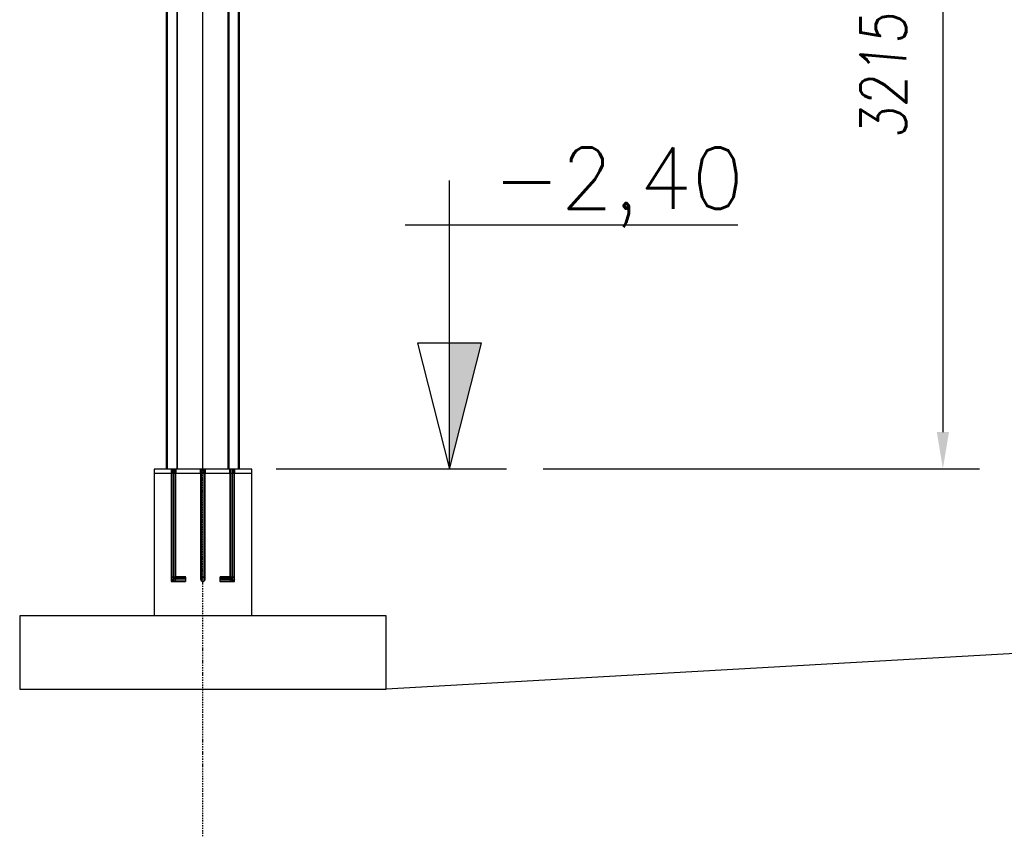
# Model space of a CAD drawing. Extents: x 551880 to 585869, y 94458 to 133000.
# Tile 2 of 42: x 552930 to 556960, y 106550 to 109891. Entities that reach past the tile are written whole.
import ezdxf

# ---------------------------------------------------------------- set-up
doc = ezdxf.new("R2010")
doc.units = 0
doc.header["$LTSCALE"] = 10
doc.header["$MEASUREMENT"] = 0
doc.linetypes.add('DASHDOT', pattern=[1, 0.5, -0.25, 0, -0.25])
doc.linetypes.add('HIDDEN', pattern=[0.375, 0.25, -0.125])
doc.layers.get('0').update_dxf_attribs({"linetype": 'CONTINUOUS'})
doc.layers.get('Defpoints').update_dxf_attribs({"linetype": 'CONTINUOUS'})
for name, color, linetype in [('A', 2, 'DASHDOT'), ('COTAS', 7, 'CONTINUOUS'), ('FORIR', 4, 'CONTINUOUS'), ('G', 3, 'CONTINUOUS'), ('G-SIMBOLO', 4, 'CONTINUOUS'), ('TR', 6, 'HIDDEN')]:
    doc.layers.add(name, color=color, linetype=linetype)
doc.styles.add('PADRAO MTL', font='txt.shx', dxfattribs={"width": 0.8, "oblique": 5})
doc.styles.get("Standard").update_dxf_attribs({"font": 'txt.shx', "width": 0.7, "oblique": 5})
doc.dimstyles.new('1-75', dxfattribs={"dimscale": 75, "dimtxt": 2.5, "dimasz": 2, "dimexe": 2, "dimexo": 2, "dimgap": 2, "dimtad": 1, "dimdec": 0, "dimdsep": 46, "dimtxsty": 'PADRAO MTL', "dimcen": 3, "dimclrd": 1, "dimclre": 1, "dimclrt": 7, "dimadec": 0, "dimazin": 0, "dimtfac": 1, "dimtdec": 0, "dimtmove": 0, "dimatfit": 3, "dimfxl": 1, "dimtfill": 1, "dimtolj": 1, "dimarcsym": 0})

# ---------------------------------------------------------------- blocks, each defined once
blk = doc.blocks.new('3D_INFOM')
blk.add_point((0, 0))
at = {"layer": 'FORIR', "flags": 1}
blk.add_attdef('MARK', (7.6, -4.3), '', height=5.26, dxfattribs=at)
blk = doc.blocks.new('Nivel_vd')
at = {"layer": 'G-SIMBOLO'}
for p, q in [((7.095, 0), (7.095, 11.813)), ((5.282, 10), (18.897, 10))]:
    blk.add_line(p, q, dxfattribs=at)
at = {"layer": 'G-SIMBOLO', "linetype": 'Continuous'}
blk.add_line((9.429, 0), (0, 0), dxfattribs=at)
at = {"layer": 'G-SIMBOLO'}
blk.add_lwpolyline([(7.095, 0), (8.407, 5.163), (5.782, 5.163)], close=True, dxfattribs=at)
blk.add_solid([(7.095, 0), (8.407, 5.163), (7.095, 5.163)], dxfattribs=at)
at = {"layer": 'G-SIMBOLO', "color": 2}
blk.add_attdef('0000', (8.322, 10.663), '', height=2.5, dxfattribs=at)
blk = doc.blocks.new('*D84')
at = {"layer": 'COTAS', "color": 1, "lineweight": -2, "transparency": 16777216}
for p, q in [((553979.5, 111269.2), (556859, 111269.2)), ((556709, 111119.2), (556709, 108203.8)), ((555072.5, 108053.8), (556859, 108053.8))]:
    blk.add_line(p, q, dxfattribs=at)
at = {"layer": 'COTAS', "color": 1, "transparency": 16777216}
for points in [[(556684, 111119.2), (556734, 111119.2), (556709, 111269.2)], [(556684, 108203.8), (556734, 108203.8), (556709, 108053.8)]]:
    blk.add_solid(points, dxfattribs=at)
at = {"layer": 'Defpoints', "color": 0, "transparency": 16777216}
for p in [(553829.5, 111269.2), (554922.5, 108053.8), (556709, 108053.8)]:
    blk.add_point(p, dxfattribs=at)
at = {"layer": 'COTAS', "color": 7, "transparency": 16777216, "insert": (556465.2, 109661.5), "char_height": 187.5, "attachment_point": 5, "rotation": 90, "style": 'PADRAO MTL', "bg_fill": 3, "box_fill_scale": 1.25, "bg_fill_color": 256, "bg_fill_true_color": 13158600, "bg_fill_transparency": 0}
blk.add_mtext('\\A1;3215', dxfattribs=at)

msp = doc.modelspace()

# ---------------------------------------------------------------- linework, layer by layer
for p, q in [((553479.6, 108035.8), (553479.6, 107451.8)), ((554429.6, 107451.8), (552929.6, 107451.8)), ((552929.6, 107451.8), (552929.6, 107151.8)), ((554429.6, 107151.8), (554429.6, 107451.8)), ((552929.6, 107151.8), (554429.6, 107151.8))]:
    msp.add_line(p, q)
at = {"layer": 'A'}
msp.add_line((553679.6, 106550.1), (553679.6, 117988.2), dxfattribs=at)
at = {"layer": 'COTAS'}
msp.add_line((567929.6, 107921.8), (554429.6, 107151.8), dxfattribs=at)
at = {"layer": 'G'}
for p, q in [((553679.6, 108051.8), (553679.6, 113713.8)), ((553573.6, 113610.7), (553573.6, 108051.8)), ((553785.7, 113610.7), (553785.7, 108051.8)), ((553529.6, 113566.8), (553529.6, 108051.8)), ((553829.6, 108051.8), (553829.6, 111271)), ((553879.6, 108051.8), (553479.6, 108051.8)), ((553479.6, 108051.8), (553479.6, 108035.8)), ((553479.6, 108035.8), (553879.6, 108035.8)), ((553552.9, 108051.8), (553550.1, 108051.8)), ((553559.6, 108051.8), (553552.9, 108051.8)), ((553566.4, 108051.8), (553559.6, 108051.8)), ((553569.1, 108051.8), (553566.4, 108051.8)), ((553879.6, 108035.8), (553879.6, 108051.8))]:
    msp.add_line(p, q, dxfattribs=at)
at = {"layer": 'TR'}
for p, q in [((553576.2, 108051.8), (553576.2, 113608.5)), ((553783, 108051.8), (553783, 113608.5)), ((553533.4, 113566.8), (553533.4, 108051.8)), ((553825.9, 108051.8), (553825.9, 111286.1)), ((553549.1, 108051.8), (553549.1, 108035.8)), ((553550.1, 108051.8), (553550.1, 108035.8)), ((553550.1, 108035.8), (553550.1, 107601.8)), ((553552.9, 108051.8), (553552.9, 107608.5)), ((553552.9, 108051.8), (553552.9, 108035.8)), ((553552.9, 108035.8), (553552.9, 107595)), ((553559.6, 108035.8), (553559.6, 108051.8)), ((553559.6, 108051.8), (553559.6, 108035.8)), ((553559.6, 108035.8), (553559.6, 107592.3)), ((553566.4, 108035.8), (553566.4, 108051.8)), ((553566.4, 108051.8), (553566.4, 108035.8)), ((553566.4, 108035.8), (553566.4, 107595)), ((553569.1, 108035.8), (553569.1, 108051.8)), ((553569.1, 107601.8), (553569.1, 108035.8)), ((553570.1, 108035.8), (553570.1, 108051.8)), ((553669.1, 108051.8), (553669.1, 108035.8)), ((553670.1, 108051.8), (553670.1, 108035.8)), ((553670.1, 108035.8), (553670.1, 107601.8)), ((553672.9, 108051.8), (553672.9, 108035.8)), ((553672.9, 108035.8), (553672.9, 107595)), ((553679.6, 108051.8), (553679.6, 108035.8)), ((553679.6, 108035.8), (553679.6, 107592.3)), ((553686.4, 108035.8), (553686.4, 108051.8)), ((553686.4, 108051.8), (553686.4, 108035.8)), ((553686.4, 108035.8), (553686.4, 107595)), ((553689.1, 108035.8), (553689.1, 108051.8)), ((553689.1, 107601.8), (553689.1, 108035.8)), ((553690.1, 108035.8), (553690.1, 108051.8)), ((553789.1, 108051.8), (553789.1, 108035.8)), ((553792.9, 108051.8), (553790.1, 108051.8)), ((553790.1, 108051.8), (553790.1, 108035.8)), ((553790.1, 108035.8), (553790.1, 107601.8)), ((553792.9, 108051.8), (553792.9, 108035.8)), ((553799.6, 108051.8), (553792.9, 108051.8)), ((553792.9, 108035.8), (553792.9, 107595)), ((553799.6, 108051.8), (553799.6, 108035.8)), ((553806.4, 108051.8), (553799.6, 108051.8)), ((553799.6, 108035.8), (553799.6, 107592.3)), ((553806.4, 108035.8), (553806.4, 108051.8)), ((553809.1, 108051.8), (553806.4, 108051.8)), ((553806.4, 108051.8), (553806.4, 108035.8)), ((553806.4, 108035.8), (553806.4, 107595)), ((553809.1, 108035.8), (553809.1, 108051.8)), ((553809.1, 107601.8), (553809.1, 108035.8)), ((553810.1, 108035.8), (553810.1, 108051.8)), ((553550.1, 107601.8), (553552.9, 107608.5)), ((553550.1, 107601.8), (553550.1, 107601.8)), ((553550.1, 107601.8), (553550.1, 107592.3)), ((553550.1, 107601.8), (553552.9, 107595)), ((553550.1, 107592.3), (553552.9, 107595)), ((553550.1, 107592.3), (553609.6, 107592.3)), ((553559.6, 107611.3), (553552.9, 107608.5)), ((553552.9, 107608.5), (553559.6, 107611.3)), ((553559.6, 107611.3), (553552.9, 107608.5)), ((553552.9, 107608.5), (553559.6, 107611.3)), ((553552.9, 107595), (553559.6, 107601.8)), ((553552.9, 107595), (553559.6, 107601.8)), ((553552.9, 107595), (553552.9, 107595)), ((553552.9, 107595), (553559.6, 107592.3)), ((553559.6, 107592.3), (553552.9, 107595)), ((553552.9, 107595), (553566.4, 107595)), ((553552.9, 107595), (553559.6, 107592.3)), ((553552.9, 107595), (553559.6, 107592.3)), ((553566.4, 107608.5), (553559.6, 107611.3)), ((553559.6, 107611.3), (553566.4, 107608.5)), ((553566.4, 107608.5), (553559.6, 107611.3)), ((553559.6, 107611.3), (553566.4, 107608.5)), ((553559.6, 107601.8), (553566.4, 107608.5)), ((553569.1, 107601.8), (553559.6, 107601.8)), ((553559.6, 107592.3), (553566.4, 107595)), ((553559.6, 107592.3), (553566.4, 107595)), ((553559.6, 107592.3), (553566.4, 107595)), ((553559.6, 107592.3), (553559.6, 107592.3)), ((553559.6, 107592.3), (553559.6, 107592.3)), ((553569.1, 107611.3), (553566.4, 107608.5)), ((553566.4, 107608.5), (553569.1, 107601.8)), ((553566.4, 107608.5), (553569.1, 107608.5)), ((553566.4, 107595), (553569.1, 107601.8)), ((553566.4, 107595), (553566.4, 107595)), ((553566.4, 107595), (553566.4, 107595)), ((553566.4, 107595), (553609.6, 107595)), ((553609.6, 107611.3), (553569.1, 107611.3)), ((553569.1, 107608.5), (553609.6, 107608.5)), ((553569.1, 107601.8), (553569.1, 107601.8)), ((553609.6, 107601.8), (553569.1, 107601.8)), ((553609.6, 107608.5), (553609.6, 107611.3)), ((553609.6, 107601.8), (553609.6, 107608.5)), ((553609.6, 107595), (553609.6, 107601.8)), ((553609.6, 107592.3), (553609.6, 107595)), ((553670.1, 107601.8), (553672.9, 107608.5)), ((553670.1, 107601.8), (553670.1, 107601.8)), ((553670.1, 107601.8), (553672.9, 107595)), ((553679.6, 107611.3), (553672.9, 107608.5)), ((553672.9, 107608.5), (553679.6, 107611.3)), ((553672.9, 107595), (553672.9, 107595)), ((553672.9, 107595), (553679.6, 107592.3)), ((553672.9, 107595), (553679.6, 107592.3)), ((553686.4, 107608.5), (553679.6, 107611.3)), ((553679.6, 107611.3), (553686.4, 107608.5)), ((553679.6, 107592.3), (553686.4, 107595)), ((553679.6, 107592.3), (553686.4, 107595)), ((553679.6, 107592.3), (553679.6, 107592.3)), ((553686.4, 107608.5), (553689.1, 107601.8)), ((553686.4, 107595), (553689.1, 107601.8)), ((553686.4, 107595), (553686.4, 107595)), ((553689.1, 107601.8), (553689.1, 107601.8)), ((553790.1, 107611.3), (553749.6, 107611.3)), ((553749.6, 107611.3), (553749.6, 107608.5)), ((553749.6, 107608.5), (553790.1, 107608.5)), ((553749.6, 107608.5), (553749.6, 107601.8)), ((553790.1, 107601.8), (553749.6, 107601.8)), ((553749.6, 107601.8), (553790.1, 107601.8)), ((553749.6, 107601.8), (553749.6, 107595)), ((553749.6, 107595), (553792.9, 107595)), ((553749.6, 107595), (553749.6, 107592.3)), ((553749.6, 107592.3), (553799.6, 107592.3)), ((553792.9, 107608.5), (553790.1, 107611.3)), ((553790.1, 107601.8), (553792.9, 107608.5)), ((553790.1, 107608.5), (553792.9, 107608.5)), ((553790.1, 107601.8), (553790.1, 107601.8)), ((553790.1, 107601.8), (553792.9, 107595)), ((553790.1, 107601.8), (553799.6, 107601.8)), ((553799.6, 107611.3), (553792.9, 107608.5)), ((553792.9, 107608.5), (553799.6, 107611.3)), ((553799.6, 107601.8), (553792.9, 107608.5)), ((553792.9, 107595), (553792.9, 107595)), ((553792.9, 107595), (553799.6, 107592.3)), ((553792.9, 107595), (553799.6, 107592.3)), ((553792.9, 107595), (553806.4, 107595)), ((553806.4, 107608.5), (553799.6, 107611.3)), ((553799.6, 107611.3), (553806.4, 107608.5)), ((553806.4, 107595), (553799.6, 107601.8)), ((553799.6, 107592.3), (553806.4, 107595)), ((553799.6, 107592.3), (553806.4, 107595)), ((553799.6, 107592.3), (553799.6, 107592.3)), ((553799.6, 107592.3), (553809.1, 107592.3)), ((553806.4, 107608.5), (553809.1, 107601.8)), ((553806.4, 107608.5), (553806.4, 107608.5)), ((553806.4, 107595), (553809.1, 107601.8)), ((553806.4, 107595), (553806.4, 107595)), ((553809.1, 107592.3), (553806.4, 107595)), ((553809.1, 107592.3), (553809.1, 107601.8)), ((553809.1, 107601.8), (553809.1, 107601.8))]:
    msp.add_line(p, q, dxfattribs=at)

# ---------------------------------------------------------------- block references
ref = msp.add_blockref('Nivel_vd', (553979.6, 108051.8), dxfattribs=dict(xscale=100, yscale=100, zscale=100))
ref.add_attrib('0000', '-2,40', (554865.9, 109118.1), dxfattribs={"layer": 'G-SIMBOLO', "color": 2, "height": 250})
at = {"layer": 'G'}
msp.add_blockref('3D_INFOM', (553679.6, 108043.8), dxfattribs=at)

# ---------------------------------------------------------------- next in the draw order: dimensions: what is measured, and where the dimension line sits
at = {"layer": 'COTAS'}
dim = msp.add_linear_dim(base=(556709, 108053.8), p1=(553829.5, 111269.2), p2=(554922.5, 108053.8), angle=90, dimstyle='1-75', dxfattribs=at)
dim.commit()
dim.dimension.update_dxf_attribs({"geometry": '*D84', "text_midpoint": (556465.2, 109661.5)})

# ---------------------------------------------------------------- next in the draw order: linework, layer by layer
msp.add_line((553879.6, 107451.8), (553879.6, 108035.8))

doc.saveas('drawing.dxf')
